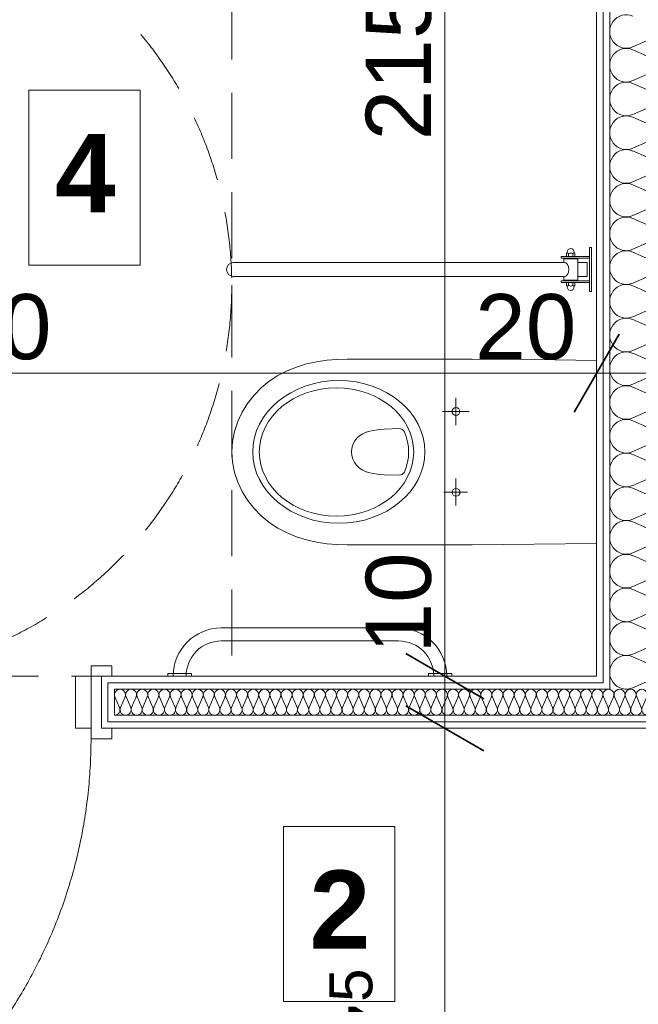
# Model space of a CAD drawing. Header units: millimetres. Extents: x 2016045 to 2079203, y -1576958 to -1542749.
# Tile 33 of 109: x 2032845 to 2034031, y -1559725 to -1557837. Entities that reach past the tile are written whole.
import ezdxf

# ---------------------------------------------------------------- set-up
doc = ezdxf.new("R2010")
doc.units = ezdxf.units.MM
doc.header["$MEASUREMENT"] = 0
doc.linetypes.add('A-1_05$0$DASHED', pattern=[190.5, 127, -63.5])
doc.linetypes.add('Dashed', pattern=[5644.44, 2822.22, -2822.22])
for name, color, linetype, lineweight in [('Budowlane - Sciany Wew_Nr_pióra__251', 94, 'Continuous', 20), ('opis pomieszczeń_Nr_pióra__1', 7, 'Continuous', 0), ('opis pomieszczeń_Nr_pióra__7', 7, 'Continuous', 13), ('Wymiarowanie_Nr_pióra__1', 7, 'Continuous', 0), ('Wyposazenie Wew - Urzadzenia Sanitarne_Nr_pióra__6', 8, 'Continuous', 0), ('Ściany_Nr_pióra__51', 5, 'Continuous', 13), ('Ślusarka_okienna_Nr_pióra__1', 7, 'Continuous', 0)]:
    doc.layers.add(name, color=color, linetype=linetype, lineweight=lineweight)
for name, color, linetype, lineweight, true_color in [('Linie PT_Nr_pióra__12', 7, 'Continuous', 5, 0x9f9f9f), ('Linie PT_Nr_pióra__13', 7, 'Continuous', 5, 0xb6b6b6), ('Wymiarowanie_Nr_pióra__3', 7, 'Continuous', 35, 0x008200), ('Wyposazenie Wew - Meble 3D_Nr_pióra__12', 7, 'Continuous', 5, 0x9f9f9f), ('Wyposazenie Wew - Urzadzenia Sanitarne_Nr_pióra__12', 7, 'Continuous', 5, 0x9f9f9f), ('Ślusarka_okienna_Nr_pióra__30', 7, 'Continuous', 13, 0x0322fc)]:
    doc.layers.add(name, color=color, linetype=linetype, lineweight=lineweight, true_color=true_color)
doc.layers.add('Wymiarowanie', color=7, linetype='Continuous')
doc.styles.add('GENERATED_STYLE_1', font='arial.ttf')
doc.styles.add('GENERATED_STYLE_4', font='arial.ttf')
doc.dimstyles.new('GENERATED_STYLE__1', dxfattribs={"dimtxt": 125, "dimasz": 114, "dimexe": 0.18, "dimexo": 0, "dimgap": 0.09, "dimtad": 1, "dimtih": 1, "dimtoh": 1, "dimdec": 0, "dimlfac": 0.1, "dimzin": 0, "dimdsep": 46, "dimtxsty": 'GENERATED_STYLE_1', "dimblk": 'ARROWHEAD_2', "dimblk1": 'ARROWHEAD_2', "dimblk2": 'ARROWHEAD_2', "dimcen": 0.09, "dimclrd": 7, "dimclre": 7, "dimclrt": 7, "dimadec": 4, "dimazin": 0, "dimtfac": 1, "dimtdec": 4, "dimtmove": 0, "dimatfit": 3, "dimfxl": 0, "dimtolj": 1, "dimtzin": 0, "dimarcsym": 0})
doc.dimstyles.new('GENERATED_STYLE__3', dxfattribs={"dimtxt": 125, "dimasz": 114, "dimexe": 0.18, "dimexo": 0, "dimgap": 0.09, "dimtad": 1, "dimdec": 0, "dimlfac": 0.1, "dimzin": 0, "dimdsep": 46, "dimtxsty": 'GENERATED_STYLE_1', "dimblk": 'ARROWHEAD_2', "dimblk1": 'ARROWHEAD_2', "dimblk2": 'ARROWHEAD_2', "dimcen": 0.09, "dimclrd": 7, "dimclre": 7, "dimclrt": 7, "dimadec": 4, "dimazin": 0, "dimtfac": 1, "dimtdec": 4, "dimtmove": 0, "dimatfit": 3, "dimfxl": 0, "dimtolj": 1, "dimtzin": 0, "dimarcsym": 0})

# ---------------------------------------------------------------- blocks, each defined once
blk = doc.blocks.new('Izolacja cieplna 18_16')
at = {"layer": 'Linie PT_Nr_pióra__13', "linetype": 'Continuous'}
for p, q in [((940.7, 44.7), (967.6, 105.3)), ((973.1, 105.3), (1000, 44.7)), ((1005.4, 44.7), (1032.3, 105.3)), ((1037.8, 105.3), (1064.7, 44.7)), ((1070.1, 44.7), (1097, 105.3)), ((1102.5, 105.3), (1129.4, 44.7)), ((1134.8, 44.7), (1161.7, 105.3)), ((1167.2, 105.3), (1194.1, 44.7)), ((1199.5, 44.7), (1226.4, 105.3)), ((1231.8, 105.3), (1258.8, 44.7)), ((1264.2, 44.7), (1291.1, 105.3)), ((1296.5, 105.3), (1323.4, 44.7)), ((1328.9, 44.7), (1355.8, 105.3)), ((1361.2, 105.3), (1388.1, 44.7)), ((1393.6, 44.7), (1420.5, 105.3)), ((1425.9, 105.3), (1452.8, 44.7)), ((1458.3, 44.7), (1485.2, 105.3)), ((1490.6, 105.3), (1517.5, 44.7)), ((1523, 44.7), (1549.9, 105.3)), ((1555.3, 105.3), (1582.2, 44.7)), ((1587.6, 44.7), (1614.6, 105.3)), ((1620, 105.3), (1646.9, 44.7)), ((1652.3, 44.7), (1679.2, 105.3)), ((1684.7, 105.3), (1711.6, 44.7)), ((1717, 44.7), (1743.9, 105.3)), ((1749.4, 105.3), (1776.3, 44.7)), ((1781.7, 44.7), (1808.6, 105.3)), ((1814.1, 105.3), (1841, 44.7)), ((1846.4, 44.7), (1873.3, 105.3)), ((1878.8, 105.3), (1905.7, 44.7)), ((1911.1, 44.7), (1938, 105.3)), ((1943.4, 105.3), (1970.4, 44.7)), ((1975.8, 44.7), (2002.7, 105.3)), ((2008.1, 105.3), (2035, 44.7)), ((2040.5, 44.7), (2067.4, 105.3)), ((2072.8, 105.3), (2099.7, 44.7)), ((2105.2, 44.7), (2132.1, 105.3)), ((2137.5, 105.3), (2164.4, 44.7)), ((2169.9, 44.7), (2196.8, 105.3))]:
    blk.add_line(p, q, dxfattribs=at)
for centre in [(938, 118.1), (1002.7, 118.1), (1067.4, 118.1), (1132.1, 118.1), (1196.8, 118.1), (1261.5, 118.1), (1326.2, 118.1), (1390.9, 118.1), (1455.5, 118.1), (1520.2, 118.1), (1584.9, 118.1), (1649.6, 118.1), (1714.3, 118.1), (1779, 118.1), (1843.7, 118.1), (1908.4, 118.1), (1973.1, 118.1), (2037.8, 118.1), (2102.5, 118.1), (2167.1, 118.1)]:
    blk.add_ellipse(centre, major_axis=(32.3, 0), ratio=0.986284, start_param=5.870391, end_param=9.837571, dxfattribs=at)
blk = doc.blocks.new('Izolacja cieplna 18_19')
at = {"layer": 'Linie PT_Nr_pióra__13', "linetype": 'Continuous'}
for p, q in [((0.9, 35.1), (9.8, 14.9)), ((11.5, 14.9), (20.4, 35.1)), ((22.2, 35.1), (31, 14.9)), ((32.8, 14.9), (41.7, 35.1)), ((43.5, 35.1), (52.3, 14.9)), ((54.1, 14.9), (63, 35.1)), ((64.8, 35.1), (73.6, 14.9)), ((75.4, 14.9), (84.3, 35.1)), ((86.1, 35.1), (94.9, 14.9)), ((96.7, 14.9), (105.6, 35.1)), ((107.4, 35.1), (116.2, 14.9)), ((118, 14.9), (126.9, 35.1)), ((128.7, 35.1), (137.5, 14.9)), ((139.3, 14.9), (148.2, 35.1)), ((150, 35.1), (158.8, 14.9)), ((160.6, 14.9), (169.5, 35.1)), ((171.3, 35.1), (180.1, 14.9)), ((181.9, 14.9), (190.8, 35.1)), ((192.6, 35.1), (201.4, 14.9)), ((203.2, 14.9), (212.1, 35.1)), ((213.9, 35.1), (222.7, 14.9)), ((224.5, 14.9), (233.4, 35.1)), ((235.2, 35.1), (244, 14.9)), ((245.8, 14.9), (254.7, 35.1)), ((256.4, 35.1), (265.3, 14.9)), ((267.1, 14.9), (276, 35.1)), ((277.7, 35.1), (286.6, 14.9)), ((288.4, 14.9), (297.3, 35.1)), ((299, 35.1), (307.9, 14.9)), ((309.7, 14.9), (318.5, 35.1)), ((320.3, 35.1), (329.2, 14.9)), ((331, 14.9), (339.8, 35.1)), ((341.6, 35.1), (350.5, 14.9)), ((352.3, 14.9), (361.1, 35.1)), ((362.9, 35.1), (371.8, 14.9)), ((373.6, 14.9), (382.4, 35.1)), ((384.2, 35.1), (393.1, 14.9)), ((394.9, 14.9), (403.7, 35.1)), ((405.5, 35.1), (414.4, 14.9)), ((416.2, 14.9), (425, 35.1)), ((426.8, 35.1), (435.7, 14.9)), ((437.5, 14.9), (446.3, 35.1)), ((448.1, 35.1), (457, 14.9)), ((458.8, 14.9), (467.6, 35.1)), ((469.4, 35.1), (478.3, 14.9)), ((480.1, 14.9), (488.9, 35.1)), ((490.7, 35.1), (499.6, 14.9)), ((501.4, 14.9), (510.2, 35.1)), ((512, 35.1), (520.9, 14.9)), ((522.7, 14.9), (531.5, 35.1)), ((533.3, 35.1), (542.2, 14.9)), ((543.9, 14.9), (552.8, 35.1)), ((554.6, 35.1), (563.5, 14.9)), ((565.2, 14.9), (574.1, 35.1)), ((575.9, 35.1), (584.8, 14.9)), ((586.5, 14.9), (595.4, 35.1)), ((597.2, 35.1), (606, 14.9)), ((607.8, 14.9), (616.7, 35.1)), ((618.5, 35.1), (627.3, 14.9)), ((629.1, 14.9), (638, 35.1)), ((639.8, 35.1), (648.6, 14.9)), ((650.4, 14.9), (659.3, 35.1)), ((661.1, 35.1), (669.9, 14.9)), ((671.7, 14.9), (680.6, 35.1)), ((682.4, 35.1), (691.2, 14.9)), ((693, 14.9), (701.9, 35.1)), ((703.7, 35.1), (712.5, 14.9)), ((714.3, 14.9), (723.2, 35.1)), ((725, 35.1), (733.8, 14.9)), ((735.6, 14.9), (744.5, 35.1)), ((746.3, 35.1), (755.1, 14.9)), ((756.9, 14.9), (765.8, 35.1)), ((767.6, 35.1), (776.4, 14.9)), ((778.2, 14.9), (787.1, 35.1)), ((788.9, 35.1), (797.7, 14.9)), ((799.5, 14.9), (808.4, 35.1)), ((810.2, 35.1), (819, 14.9)), ((820.8, 14.9), (829.7, 35.1)), ((831.4, 35.1), (840.3, 14.9)), ((842.1, 14.9), (851, 35.1)), ((852.7, 35.1), (861.6, 14.9)), ((863.4, 14.9), (872.3, 35.1)), ((874, 35.1), (882.9, 14.9)), ((884.7, 14.9), (893.5, 35.1)), ((895.3, 35.1), (904.2, 14.9)), ((906, 14.9), (914.8, 35.1)), ((916.6, 35.1), (925.5, 14.9)), ((927.3, 14.9), (936.1, 35.1)), ((937.9, 35.1), (946.8, 14.9)), ((948.6, 14.9), (957.4, 35.1)), ((959.2, 35.1), (968.1, 14.9)), ((969.9, 14.9), (978.7, 35.1)), ((980.5, 35.1), (989.4, 14.9)), ((991.2, 14.9), (1000, 35.1)), ((1001.8, 35.1), (1010.7, 14.9)), ((1012.5, 14.9), (1021.3, 35.1)), ((1023.1, 35.1), (1032, 14.9)), ((1033.8, 14.9), (1042.6, 35.1)), ((1044.4, 35.1), (1053.3, 14.9)), ((1055.1, 14.9), (1063.9, 35.1)), ((1065.7, 35.1), (1074.6, 14.9)), ((1076.4, 14.9), (1085.2, 35.1)), ((1087, 35.1), (1095.9, 14.9)), ((1097.7, 14.9), (1106.5, 35.1)), ((1108.3, 35.1), (1117.2, 14.9)), ((1118.9, 14.9), (1127.8, 35.1)), ((1129.6, 35.1), (1138.5, 14.9)), ((1140.2, 14.9), (1149.1, 35.1))]:
    blk.add_line(p, q, dxfattribs=at)
for centre, start, end in [((10.6, 39.4), 336.3486, 203.6513), ((31.9, 39.4), 336.3486, 203.6513), ((53.2, 39.4), 336.3486, 203.6513), ((74.5, 39.4), 336.3486, 203.6513), ((95.8, 39.4), 336.3486, 203.6513), ((117.1, 39.4), 336.3486, 203.6513), ((138.4, 39.4), 336.3486, 203.6513), ((159.7, 39.4), 336.3486, 203.6513), ((181, 39.4), 336.3486, 203.6513), ((202.3, 39.4), 336.3486, 203.6513), ((223.6, 39.4), 336.3486, 203.6513), ((244.9, 39.4), 336.3486, 203.6513), ((266.2, 39.4), 336.3486, 203.6513), ((287.5, 39.4), 336.3486, 203.6513), ((308.8, 39.4), 336.3486, 203.6513), ((330.1, 39.4), 336.3486, 203.6513), ((351.4, 39.4), 336.3486, 203.6513), ((372.7, 39.4), 336.3486, 203.6513), ((394, 39.4), 336.3486, 203.6513), ((415.3, 39.4), 336.3486, 203.6513), ((436.6, 39.4), 336.3486, 203.6513), ((457.9, 39.4), 336.3486, 203.6513), ((479.2, 39.4), 336.3486, 203.6513), ((500.5, 39.4), 336.3486, 203.6513), ((521.8, 39.4), 336.3486, 203.6513), ((543.1, 39.4), 336.3486, 203.6513), ((564.4, 39.4), 336.3486, 203.6513), ((585.6, 39.4), 336.3486, 203.6513), ((606.9, 39.4), 336.3486, 203.6513), ((628.2, 39.4), 336.3486, 203.6513), ((649.5, 39.4), 336.3486, 203.6513), ((670.8, 39.4), 336.3486, 203.6513), ((692.1, 39.4), 336.3486, 203.6513), ((713.4, 39.4), 336.3486, 203.6513), ((734.7, 39.4), 336.3486, 203.6513), ((756, 39.4), 336.3486, 203.6513), ((777.3, 39.4), 336.3486, 203.6513), ((798.6, 39.4), 336.3486, 203.6513), ((819.9, 39.4), 336.3486, 203.6513), ((841.2, 39.4), 336.3486, 203.6513), ((862.5, 39.4), 336.3486, 203.6513), ((883.8, 39.4), 336.3486, 203.6513), ((905.1, 39.4), 336.3486, 203.6513), ((926.4, 39.4), 336.3486, 203.6513), ((947.7, 39.4), 336.3486, 203.6513), ((969, 39.4), 336.3486, 203.6513), ((990.3, 39.4), 336.3486, 203.6513), ((1011.6, 39.4), 336.3486, 203.6513), ((1032.9, 39.4), 336.3486, 203.6513), ((1054.2, 39.4), 336.3486, 203.6513), ((1075.5, 39.4), 336.3486, 203.6513), ((1096.8, 39.4), 336.3486, 203.6513), ((1118.1, 39.4), 336.3486, 203.6513), ((1139.4, 39.4), 336.3486, 203.6513), ((0, 10.6), 270, 23.6513), ((21.3, 10.6), 156.3487, 270), ((21.3, 10.6), 270, 23.6513), ((42.6, 10.6), 156.3487, 270), ((42.6, 10.6), 270, 23.6513), ((63.9, 10.6), 156.3487, 270), ((63.9, 10.6), 270, 23.6513), ((85.2, 10.6), 156.3487, 270), ((85.2, 10.6), 270, 23.6513), ((106.5, 10.6), 156.3487, 270), ((106.5, 10.6), 270, 23.6513), ((127.8, 10.6), 156.3487, 270), ((127.8, 10.6), 270, 23.6513), ((149.1, 10.6), 156.3487, 270), ((149.1, 10.6), 270, 23.6513), ((170.4, 10.6), 156.3487, 270), ((170.4, 10.6), 270, 23.6513), ((191.7, 10.6), 156.3487, 270), ((191.7, 10.6), 270, 23.6513), ((213, 10.6), 156.3487, 270), ((213, 10.6), 270, 23.6513), ((234.3, 10.6), 156.3487, 270), ((234.3, 10.6), 270, 23.6513), ((255.6, 10.6), 156.3487, 270), ((255.6, 10.6), 270, 23.6513), ((276.9, 10.6), 156.3487, 270), ((276.9, 10.6), 270, 23.6513), ((298.1, 10.6), 156.3487, 270), ((298.1, 10.6), 270, 23.6513), ((319.4, 10.6), 156.3487, 270), ((319.4, 10.6), 270, 23.6513), ((340.7, 10.6), 156.3487, 270), ((340.7, 10.6), 270, 23.6513), ((362, 10.6), 156.3487, 270), ((362, 10.6), 270, 23.6513), ((383.3, 10.6), 156.3487, 270), ((383.3, 10.6), 270, 23.6513), ((404.6, 10.6), 156.3487, 270), ((404.6, 10.6), 270, 23.6513), ((425.9, 10.6), 156.3487, 270), ((425.9, 10.6), 270, 23.6513), ((447.2, 10.6), 156.3487, 270), ((447.2, 10.6), 270, 23.6513), ((468.5, 10.6), 156.3487, 270), ((468.5, 10.6), 270, 23.6513), ((489.8, 10.6), 156.3487, 270), ((489.8, 10.6), 270, 23.6513), ((511.1, 10.6), 156.3487, 270), ((511.1, 10.6), 270, 23.6513), ((532.4, 10.6), 156.3487, 270), ((532.4, 10.6), 270, 23.6513), ((553.7, 10.6), 156.3487, 270), ((553.7, 10.6), 270, 23.6513), ((575, 10.6), 156.3487, 270), ((575, 10.6), 270, 23.6513), ((596.3, 10.6), 156.3487, 270), ((596.3, 10.6), 270, 23.6513), ((617.6, 10.6), 156.3487, 270), ((617.6, 10.6), 270, 23.6513), ((638.9, 10.6), 156.3487, 270), ((638.9, 10.6), 270, 23.6513), ((660.2, 10.6), 156.3487, 270), ((660.2, 10.6), 270, 23.6513), ((681.5, 10.6), 156.3487, 270), ((681.5, 10.6), 270, 23.6513), ((702.8, 10.6), 156.3487, 270), ((702.8, 10.6), 270, 23.6513), ((724.1, 10.6), 156.3487, 270), ((724.1, 10.6), 270, 23.6513), ((745.4, 10.6), 156.3487, 270), ((745.4, 10.6), 270, 23.6513), ((766.7, 10.6), 156.3487, 270), ((766.7, 10.6), 270, 23.6513), ((788, 10.6), 156.3487, 270), ((788, 10.6), 270, 23.6513), ((809.3, 10.6), 156.3487, 270), ((809.3, 10.6), 270, 23.6513), ((830.6, 10.6), 156.3487, 270), ((830.6, 10.6), 270, 23.6513), ((851.9, 10.6), 156.3487, 270), ((851.9, 10.6), 270, 23.6513), ((873.1, 10.6), 156.3487, 270), ((873.1, 10.6), 270, 23.6513), ((894.4, 10.6), 156.3487, 270), ((894.4, 10.6), 270, 23.6513), ((915.7, 10.6), 156.3487, 270), ((915.7, 10.6), 270, 23.6513), ((937, 10.6), 156.3487, 270), ((937, 10.6), 270, 23.6513), ((958.3, 10.6), 156.3487, 270), ((958.3, 10.6), 270, 23.6513), ((979.6, 10.6), 156.3487, 270), ((979.6, 10.6), 270, 23.6513), ((1000.9, 10.6), 156.3487, 270), ((1000.9, 10.6), 270, 23.6513), ((1022.2, 10.6), 156.3487, 270), ((1022.2, 10.6), 270, 23.6513), ((1043.5, 10.6), 156.3487, 270), ((1043.5, 10.6), 270, 23.6513), ((1064.8, 10.6), 156.3487, 270), ((1064.8, 10.6), 270, 23.6513), ((1086.1, 10.6), 156.3487, 270), ((1086.1, 10.6), 270, 23.6513), ((1107.4, 10.6), 156.3487, 270), ((1107.4, 10.6), 270, 23.6513), ((1128.7, 10.6), 156.3487, 270), ((1128.7, 10.6), 270, 23.6513), ((1150, 10.6), 156.3487, 270)]:
    blk.add_arc(centre, 10.6, start, end, dxfattribs=at)
blk = doc.blocks.new('*D94', base_point=(1682719.6, -1237567.4))
at = {"layer": 'Wymiarowanie_Nr_pióra__1', "linetype": 'Continuous'}
for p, q in [((2033660.2, -1556820.9), (2033660.2, -1556945.9)), ((2033547.7, -1556945.9), (2033772.7, -1556945.9)), ((2033660.2, -1556945.9), (2033660.2, -1559095.9)), ((2033547.7, -1559095.9), (2033772.7, -1559095.9))]:
    blk.add_line(p, q, dxfattribs=at)
at = {"layer": 'Wymiarowanie_Nr_pióra__3', "linetype": 'Continuous'}
for p, q in [((2033735.2, -1556989.2), (2033585.2, -1556902.6)), ((2033735.2, -1559139.2), (2033585.2, -1559052.6))]:
    blk.add_line(p, q, dxfattribs=at)
at = {"layer": 'Wymiarowanie_Nr_pióra__1', "char_height": 125, "attachment_point": 7, "rotation": 90, "style": 'GENERATED_STYLE_1'}
for s, insert in [('\\A1;{\\fArial|b0|i0|c238|p38;215}', (2033635.2, -1558068.3)), ('\\A1;{\\fArial|b0|i0|c238|p38;10}', (2033635.2, -1559052.6))]:
    blk.add_mtext(s, dxfattribs=dict(at, insert=insert))
blk = doc.blocks.new('ARROWHEAD_2')
at = {"color": 0, "linetype": 'Continuous', "lineweight": 0}
for p, q in [((-0.378, -0.655), (0.378, 0.655)), ((0, 0), (-1, 0))]:
    blk.add_line(p, q, dxfattribs=at)
blk = doc.blocks.new('*D95', base_point=(1682719.6, -1237567.4))
at = {"layer": 'Wymiarowanie_Nr_pióra__1', "linetype": 'Continuous'}
for p, q in [((2033660.2, -1559095.9), (2033660.2, -1559195.9)), ((2033547.7, -1559195.9), (2033772.7, -1559195.9))]:
    blk.add_line(p, q, dxfattribs=at)
at = {"layer": 'Wymiarowanie_Nr_pióra__3', "linetype": 'Continuous'}
for p, q in [((2033735.2, -1559139.2), (2033585.2, -1559052.6)), ((2033735.2, -1559239.2), (2033585.2, -1559152.6))]:
    blk.add_line(p, q, dxfattribs=at)
blk = doc.blocks.new('*D96', base_point=(1682719.6, -1237567.4))
at = {"layer": 'Wymiarowanie_Nr_pióra__1', "linetype": 'Continuous'}
for p, q in [((2033547.7, -1559195.9), (2033772.7, -1559195.9)), ((2033660.2, -1559195.9), (2033660.2, -1560670.9)), ((2033547.7, -1560670.9), (2033772.7, -1560670.9))]:
    blk.add_line(p, q, dxfattribs=at)
at = {"layer": 'Wymiarowanie_Nr_pióra__3', "linetype": 'Continuous'}
for p, q in [((2033735.2, -1559239.2), (2033585.2, -1559152.6)), ((2033735.2, -1560714.2), (2033585.2, -1560627.6))]:
    blk.add_line(p, q, dxfattribs=at)
at = {"layer": 'Wymiarowanie_Nr_pióra__1', "char_height": 125, "attachment_point": 7, "rotation": 90, "style": 'GENERATED_STYLE_1'}
for s, insert in [('\\A1;{\\fArial|b0|i0|c238|p38;147\\fArial|b0|i0|c238|p38;\\A1{\\H.66x;\\S5^  ;}}', (2033636.6, -1560012.1)), ('\\A1;{\\fArial|b0|i0|c238|p38;10}', (2033635.2, -1560627.6))]:
    blk.add_mtext(s, dxfattribs=dict(at, insert=insert))
blk = doc.blocks.new('*D126', base_point=(1682719.6, -1237567.4))
at = {"layer": 'Wymiarowanie_Nr_pióra__1', "linetype": 'Continuous'}
for p, q in [((2044173.5, -1556060.9), (2043948.5, -1556060.9)), ((2044061, -1559800.9), (2044061, -1556060.9)), ((2044173.5, -1559800.9), (2043948.5, -1559800.9))]:
    blk.add_line(p, q, dxfattribs=at)
at = {"layer": 'Wymiarowanie_Nr_pióra__3', "linetype": 'Continuous'}
for p, q in [((2043986, -1556017.6), (2044136, -1556104.2)), ((2043986, -1559757.6), (2044136, -1559844.2))]:
    blk.add_line(p, q, dxfattribs=at)
at = {"layer": 'Wymiarowanie_Nr_pióra__1', "insert": (2044036, -1558073.2), "char_height": 125, "attachment_point": 7, "rotation": 90, "style": 'GENERATED_STYLE_1'}
blk.add_mtext('\\A1;{\\fArial|b0|i0|c238|p38;374}', dxfattribs=at)
blk = doc.blocks.new('*D143', base_point=(1682719.6, -1237567.4))
at = {"layer": 'Wymiarowanie_Nr_pióra__1', "linetype": 'Continuous'}
for p, q in [((2021278.9, -1556060.9), (2021053.9, -1556060.9)), ((2021166.4, -1559800.9), (2021166.4, -1556060.9)), ((2021278.9, -1559800.9), (2021053.9, -1559800.9))]:
    blk.add_line(p, q, dxfattribs=at)
at = {"layer": 'Wymiarowanie_Nr_pióra__3', "linetype": 'Continuous'}
for p, q in [((2021091.4, -1556017.6), (2021241.4, -1556104.2)), ((2021091.4, -1559757.6), (2021241.4, -1559844.2))]:
    blk.add_line(p, q, dxfattribs=at)
at = {"layer": 'Wymiarowanie_Nr_pióra__1', "insert": (2021141.4, -1558073.2), "char_height": 125, "attachment_point": 7, "rotation": 90, "style": 'GENERATED_STYLE_1'}
blk.add_mtext('\\A1;{\\fArial|b0|i0|c238|p38;374}', dxfattribs=at)
blk = doc.blocks.new('*D187', base_point=(1682719.6, -1237567.4))
at = {"layer": 'Wymiarowanie_Nr_pióra__1', "linetype": 'Continuous'}
for p, q in [((2031751.4, -1558627.3), (2031751.4, -1558402.3)), ((2033951.4, -1558627.3), (2033951.4, -1558402.3)), ((2031678, -1558514.8), (2031751.4, -1558514.8)), ((2031751.4, -1558514.8), (2033951.4, -1558514.8))]:
    blk.add_line(p, q, dxfattribs=at)
at = {"layer": 'Wymiarowanie_Nr_pióra__3', "linetype": 'Continuous'}
for p, q in [((2031794.7, -1558439.8), (2031708.1, -1558589.8)), ((2033994.7, -1558439.8), (2033908.1, -1558589.8))]:
    blk.add_line(p, q, dxfattribs=at)
at = {"layer": 'Wymiarowanie_Nr_pióra__1', "char_height": 125, "attachment_point": 7, "style": 'GENERATED_STYLE_1'}
for s, insert in [('\\A1;{\\fArial|b0|i0|c238|p38;220}', (2032614.3, -1558489.8)), ('\\A1;{\\fArial|b0|i0|c238|p38;20}', (2033718.3, -1558489.8))]:
    blk.add_mtext(s, dxfattribs=dict(at, insert=insert))
blk = doc.blocks.new('*D188', base_point=(1682719.6, -1237567.4))
at = {"layer": 'Wymiarowanie_Nr_pióra__1', "linetype": 'Continuous'}
for p, q in [((2033951.4, -1558627.3), (2033951.4, -1558402.3)), ((2034151.4, -1558627.3), (2034151.4, -1558402.3)), ((2033951.4, -1558514.8), (2034151.4, -1558514.8))]:
    blk.add_line(p, q, dxfattribs=at)
at = {"layer": 'Wymiarowanie_Nr_pióra__3', "linetype": 'Continuous'}
for p, q in [((2033994.7, -1558439.8), (2033908.1, -1558589.8)), ((2034194.7, -1558439.8), (2034108.1, -1558589.8))]:
    blk.add_line(p, q, dxfattribs=at)

msp = doc.modelspace()

# ---------------------------------------------------------------- linework, layer by layer
at = {"layer": 'Budowlane - Sciany Wew_Nr_pióra__251', "linetype": 'Continuous'}
for p, q in [((2033976.4, -1556920.9), (2033976.4, -1559120.9)), ((2033963.9, -1556933.4), (2033963.9, -1559108.4)), ((2033963.9, -1559108.4), (2033013.9, -1559108.4)), ((2033013.9, -1559108.4), (2033013.9, -1559183.4)), ((2033976.4, -1559120.9), (2033026.4, -1559120.9)), ((2033026.4, -1559120.9), (2033026.4, -1559170.9)), ((2033026.4, -1559170.9), (2034186.4, -1559170.9)), ((2033013.9, -1559183.4), (2034198.9, -1559183.4))]:
    msp.add_line(p, q, dxfattribs=at)
at = {"layer": 'Linie PT_Nr_pióra__12', "linetype": 'A-1_05$0$DASHED'}
for p, q in [((2033251.4, -1557595.9), (2033251.4, -1559095.9)), ((2033261.4, -1559095.9), (2031761.4, -1559095.9))]:
    msp.add_line(p, q, dxfattribs=at)
msp.add_circle((2032501.4, -1558345.9), 750, dxfattribs=at)
at = {"layer": 'opis pomieszczeń_Nr_pióra__1', "linetype": 'Continuous', "flags": 128}
for points in [[(2032862.2, -1557972), (2033076, -1557972), (2033076, -1558307.7), (2032862.2, -1558307.7)], [(2033350.6, -1559384.4), (2033564.5, -1559384.4), (2033564.5, -1559720.1), (2033350.6, -1559720.1)]]:
    msp.add_lwpolyline(points, close=True, dxfattribs=at)
at = {"layer": 'Wyposazenie Wew - Meble 3D_Nr_pióra__12', "linetype": 'Continuous'}
for p, q in [((2033893.7, -1558290.3), (2033893.7, -1558284.9)), ((2033894.9, -1558282.5), (2033894.9, -1558284.3)), ((2033897.7, -1558290.3), (2033897.7, -1558284.9)), ((2033905.7, -1558290.3), (2033905.7, -1558284.9)), ((2033908.5, -1558282.5), (2033908.5, -1558284.3)), ((2033909.7, -1558290.3), (2033909.7, -1558284.9)), ((2033938, -1558273.7), (2033938, -1558358.2)), ((2033938, -1558273.7), (2033941.4, -1558273.7)), ((2033941.4, -1558273.7), (2033941.4, -1558358.2)), ((2033888.2, -1558302.4), (2033254.8, -1558302.4)), ((2033883.1, -1558291), (2033938, -1558291)), ((2033883.1, -1558291), (2033883.1, -1558294.4)), ((2033883.1, -1558294.4), (2033938, -1558294.4)), ((2033888.2, -1558295.6), (2033888.2, -1558302.4)), ((2033915.2, -1558295.6), (2033888.2, -1558295.6)), ((2033892.1, -1558303.4), (2033888.2, -1558302.4)), ((2033889, -1558294.4), (2033889, -1558295.6)), ((2033895.3, -1558306.4), (2033892.1, -1558303.4)), ((2033897.5, -1558310.7), (2033895.3, -1558306.4)), ((2033914.4, -1558294.4), (2033914.4, -1558295.6)), ((2033915.2, -1558295.6), (2033915.2, -1558336.2)), ((2033933.2, -1558302.3), (2033915.2, -1558302.3)), ((2033933.2, -1558302.3), (2033933.2, -1558329.4)), ((2033888.2, -1558329.4), (2033892.1, -1558328.4)), ((2033892.1, -1558328.4), (2033895.3, -1558325.5)), ((2033895.3, -1558325.5), (2033897.5, -1558321.1)), ((2033898.3, -1558315.9), (2033897.5, -1558310.7)), ((2033897.5, -1558321.1), (2033898.3, -1558315.9)), ((2033888.2, -1558329.4), (2033254.8, -1558329.4)), ((2033883.1, -1558337.5), (2033938, -1558337.5)), ((2033883.1, -1558340.8), (2033883.1, -1558337.5)), ((2033883.1, -1558340.8), (2033938, -1558340.8)), ((2033888.2, -1558336.2), (2033888.2, -1558329.4)), ((2033915.2, -1558336.2), (2033888.2, -1558336.2)), ((2033889, -1558337.5), (2033889, -1558336.2)), ((2033893.7, -1558341.5), (2033893.7, -1558346.9)), ((2033894.9, -1558349.3), (2033894.9, -1558347.5)), ((2033897.7, -1558341.5), (2033897.7, -1558346.9)), ((2033905.7, -1558341.5), (2033905.7, -1558346.9)), ((2033908.5, -1558349.3), (2033908.5, -1558347.5)), ((2033909.7, -1558341.5), (2033909.7, -1558346.9)), ((2033914.4, -1558337.5), (2033914.4, -1558336.2)), ((2033933.2, -1558329.4), (2033915.2, -1558329.4)), ((2033938, -1558358.2), (2033941.4, -1558358.2)), ((2033571.4, -1559003.4), (2033231.4, -1559003.4)), ((2033571.4, -1559028.4), (2033231.4, -1559028.4)), ((2033128.9, -1559095.9), (2033128.9, -1559090.9)), ((2033128.9, -1559090.9), (2033173.9, -1559090.9)), ((2033138.9, -1559090.9), (2033138.9, -1559095.9)), ((2033163.9, -1559090.9), (2033163.9, -1559095.9)), ((2033173.9, -1559090.9), (2033173.9, -1559095.9)), ((2033628.9, -1559095.9), (2033628.9, -1559090.9)), ((2033628.9, -1559090.9), (2033673.9, -1559090.9)), ((2033638.9, -1559090.9), (2033638.9, -1559095.9)), ((2033663.9, -1559090.9), (2033663.9, -1559095.9)), ((2033673.9, -1559090.9), (2033673.9, -1559095.9))]:
    msp.add_line(p, q, dxfattribs=at)
for centre, radius, start, end in [((2033895.7, -1558287.5), 3.27, 52.1208, 127.8792), ((2033895.7, -1558287.7), 3.27, 232.1208, 307.8792), ((2033901.7, -1558282.5), 6.76, 0, 180), ((2033901.7, -1558296.3), 12, 70.5286, 109.4714), ((2033901.7, -1558278.9), 12, 250.5286, 289.4714), ((2033907.7, -1558287.5), 3.27, 52.1208, 127.8792), ((2033907.7, -1558287.7), 3.27, 232.1208, 307.8792), ((2033254.8, -1558315.9), 13.5, 90, 270), ((2033895.7, -1558344.1), 3.27, 52.1208, 127.8792), ((2033895.7, -1558344.3), 3.27, 232.1208, 307.8792), ((2033901.7, -1558352.9), 12, 70.5286, 109.4714), ((2033901.7, -1558335.6), 12, 250.5286, 289.4714), ((2033907.7, -1558344.1), 3.27, 52.1208, 127.8792), ((2033907.7, -1558344.3), 3.27, 232.1208, 307.8792), ((2033901.7, -1558349.3), 6.76, 180, 0), ((2033231.4, -1559095.9), 92.5, 90, 180), ((2033571.4, -1559095.9), 92.5, 0, 90), ((2033231.4, -1559095.9), 67.5, 90, 180), ((2033571.4, -1559095.9), 67.5, 0, 90)]:
    msp.add_arc(centre, radius, start, end, dxfattribs=at)
at = {"layer": 'Wyposazenie Wew - Urzadzenia Sanitarne_Nr_pióra__12', "linetype": 'Continuous'}
msp.add_circle((2033681.7, -1558743.4), 7.52, dxfattribs=at)
for centre, major_axis, ratio in [((2033456.7, -1558665.7), (165, 0), 0.829441), ((2033452.3, -1558665.9), (148.1, 0), 0.831158)]:
    msp.add_ellipse(centre, major_axis=major_axis, ratio=ratio, dxfattribs=at)
at = {"layer": 'Wyposazenie Wew - Urzadzenia Sanitarne_Nr_pióra__6', "linetype": 'Continuous'}
for p, q in [((2033375.9, -1558503), (2033394.8, -1558497)), ((2033394.8, -1558497), (2033414, -1558492.8)), ((2033414, -1558492.8), (2033433.6, -1558490)), ((2033433.6, -1558490), (2033453.2, -1558488.3)), ((2033453.2, -1558488.3), (2033473.1, -1558487.6)), ((2033473.1, -1558487.6), (2033712.3, -1558487.9)), ((2033712.3, -1558487.9), (2033831.8, -1558488.6)), ((2033831.8, -1558488.6), (2033951.4, -1558490.4)), ((2033951.4, -1558490.4), (2033951.4, -1558841.4)), ((2033339.9, -1558519.4), (2033357.4, -1558510.3)), ((2033357.4, -1558510.3), (2033375.9, -1558503)), ((2033308.1, -1558543.2), (2033323.1, -1558530.3)), ((2033323.1, -1558530.3), (2033339.9, -1558519.4)), ((2033294.1, -1558557.2), (2033308.1, -1558543.2)), ((2033271.3, -1558589.7), (2033281.8, -1558572.9)), ((2033281.8, -1558572.9), (2033294.1, -1558557.2)), ((2033681.5, -1558562.1), (2033681.5, -1558614.5)), ((2033263, -1558607.5), (2033271.3, -1558589.7)), ((2033706.8, -1558588.3), (2033656, -1558588.3)), ((2033674.5, -1558585.5), (2033674.1, -1558588.3)), ((2033674.1, -1558588.3), (2033674.5, -1558591.1)), ((2033676.2, -1558583), (2033674.5, -1558585.5)), ((2033674.5, -1558591.1), (2033676.2, -1558593.5)), ((2033678.7, -1558581.3), (2033676.2, -1558583)), ((2033681.5, -1558580.9), (2033678.7, -1558581.3)), ((2033684.3, -1558581.3), (2033681.5, -1558580.9)), ((2033686.7, -1558583), (2033684.3, -1558581.3)), ((2033688.5, -1558585.5), (2033686.7, -1558583)), ((2033686.7, -1558593.5), (2033688.5, -1558591.1)), ((2033689.2, -1558588.3), (2033688.5, -1558585.5)), ((2033688.5, -1558591.1), (2033689.2, -1558588.3)), ((2033256.7, -1558626.4), (2033263, -1558607.5)), ((2033676.2, -1558593.5), (2033678.7, -1558595.3)), ((2033678.7, -1558595.3), (2033681.5, -1558596)), ((2033681.5, -1558596), (2033684.3, -1558595.3)), ((2033684.3, -1558595.3), (2033686.7, -1558593.5)), ((2033252.8, -1558646), (2033256.7, -1558626.4)), ((2033502.8, -1558631.3), (2033509.1, -1558628.2)), ((2033509.1, -1558628.2), (2033516.1, -1558626.1)), ((2033516.1, -1558626.1), (2033530.1, -1558623.3)), ((2033530.1, -1558623.3), (2033544.1, -1558621.9)), ((2033544.1, -1558621.9), (2033572.4, -1558621.2)), ((2033572.4, -1558621.2), (2033575.5, -1558621.5)), ((2033575.5, -1558621.5), (2033578.3, -1558622.9)), ((2033578.3, -1558622.9), (2033580.8, -1558624.7)), ((2033580.8, -1558624.7), (2033582.5, -1558627.5)), ((2033582.5, -1558627.5), (2033586, -1558636.5)), ((2033251.4, -1558665.9), (2033252.8, -1558646)), ((2033483.9, -1558651.9), (2033487.1, -1558645.3)), ((2033487.1, -1558645.3), (2033491.3, -1558639.7)), ((2033491.3, -1558639.7), (2033496.5, -1558635.1)), ((2033496.5, -1558635.1), (2033502.8, -1558631.3)), ((2033586, -1558636.5), (2033588.5, -1558646.3)), ((2033588.5, -1558646.3), (2033590.2, -1558656.1)), ((2033252.8, -1558685.5), (2033251.4, -1558665.9)), ((2033481.1, -1558665.9), (2033481.8, -1558658.6)), ((2033481.8, -1558672.9), (2033481.1, -1558665.9)), ((2033481.8, -1558658.6), (2033483.9, -1558651.9)), ((2033590.2, -1558656.1), (2033590.6, -1558665.9)), ((2033590.6, -1558665.9), (2033590.2, -1558675.7)), ((2033256.7, -1558705.1), (2033252.8, -1558685.5)), ((2033483.9, -1558679.9), (2033481.8, -1558672.9)), ((2033487.1, -1558686.2), (2033483.9, -1558679.9)), ((2033491.3, -1558691.8), (2033487.1, -1558686.2)), ((2033588.5, -1558685.5), (2033586, -1558694.9)), ((2033590.2, -1558675.7), (2033588.5, -1558685.5)), ((2033263, -1558724), (2033256.7, -1558705.1)), ((2033496.5, -1558696.7), (2033491.3, -1558691.8)), ((2033502.8, -1558700.5), (2033496.5, -1558696.7)), ((2033509.1, -1558703.7), (2033502.8, -1558700.5)), ((2033516.1, -1558705.8), (2033509.1, -1558703.7)), ((2033530.1, -1558708.6), (2033516.1, -1558705.8)), ((2033582.5, -1558704.4), (2033580.8, -1558706.8)), ((2033586, -1558694.9), (2033582.5, -1558704.4)), ((2033271.3, -1558741.8), (2033263, -1558724)), ((2033544.1, -1558709.6), (2033530.1, -1558708.6)), ((2033572.4, -1558710.3), (2033544.1, -1558709.6)), ((2033575.5, -1558710), (2033572.4, -1558710.3)), ((2033578.3, -1558708.9), (2033575.5, -1558710)), ((2033580.8, -1558706.8), (2033578.3, -1558708.9)), ((2033681.5, -1558717), (2033681.5, -1558768.4)), ((2033281.8, -1558758.6), (2033271.3, -1558741.8)), ((2033703.9, -1558743.2), (2033658.4, -1558743.2)), ((2033294.1, -1558774.3), (2033281.8, -1558758.6)), ((2033308.1, -1558788.6), (2033294.1, -1558774.3)), ((2033323.1, -1558801.2), (2033308.1, -1558788.6)), ((2033339.9, -1558812.1), (2033323.1, -1558801.2)), ((2033357.4, -1558821.2), (2033339.9, -1558812.1)), ((2033375.9, -1558828.5), (2033357.4, -1558821.2)), ((2033394.8, -1558834.4), (2033375.9, -1558828.5)), ((2033414, -1558838.6), (2033394.8, -1558834.4)), ((2033433.6, -1558841.8), (2033414, -1558838.6)), ((2033453.2, -1558843.5), (2033433.6, -1558841.8)), ((2033473.1, -1558844.2), (2033453.2, -1558843.5)), ((2033712.3, -1558843.9), (2033473.1, -1558844.2)), ((2033831.8, -1558842.8), (2033712.3, -1558843.9)), ((2033951.4, -1558841.4), (2033831.8, -1558842.8))]:
    msp.add_line(p, q, dxfattribs=at)
at = {"layer": 'Ściany_Nr_pióra__51', "linetype": 'Continuous'}
for p, q in [((2033951.4, -1556945.9), (2033951.4, -1559095.9)), ((2033951.4, -1559095.9), (2033001.4, -1559095.9)), ((2033001.4, -1559095.9), (2033001.4, -1559195.9)), ((2033001.4, -1559195.9), (2034211.4, -1559195.9))]:
    msp.add_line(p, q, dxfattribs=at)
at = {"layer": 'Ślusarka_okienna_Nr_pióra__1', "linetype": 'Dashed'}
msp.add_arc((2032021.4, -1559215.9), 960, 270, 0, dxfattribs=at)
at = {"layer": 'Ślusarka_okienna_Nr_pióra__30', "linetype": 'Continuous'}
for p, q in [((2032981.4, -1559215.9), (2032981.4, -1559075.9)), ((2032981.4, -1559075.9), (2033021.4, -1559075.9)), ((2033021.4, -1559075.9), (2033021.4, -1559095.9)), ((2032951.4, -1559195.9), (2032951.4, -1559095.9)), ((2032981.4, -1559195.9), (2032951.4, -1559195.9)), ((2033021.4, -1559195.9), (2033021.4, -1559215.9)), ((2033021.4, -1559215.9), (2032981.4, -1559215.9))]:
    msp.add_line(p, q, dxfattribs=at)

# ---------------------------------------------------------------- block references
at = {"layer": 'Linie PT_Nr_pióra__13', "linetype": 'Continuous', "xscale": -1, "zscale": 1000, "rotation": 90}
msp.add_blockref('Izolacja cieplna 18_16', (2034126.4, -1556921.4), dxfattribs=at)
at = {"layer": 'Linie PT_Nr_pióra__13', "linetype": 'Continuous', "xscale": -1, "zscale": 1000}
msp.add_blockref('Izolacja cieplna 18_19', (2034176.4, -1559170.9), dxfattribs=at)

# ---------------------------------------------------------------- texts
at = {"layer": 'opis pomieszczeń_Nr_pióra__7', "linetype": 'Continuous', "char_height": 150, "attachment_point": 7, "style": 'GENERATED_STYLE_4'}
for s, insert in [('\\A1;{\\fArial|b1|i0|c238|p38;4}', (2032912.2, -1558206.3)), ('\\A1;{\\fArial|b1|i0|c238|p38;2}', (2033400.6, -1559618.7))]:
    msp.add_mtext(s, dxfattribs=dict(at, insert=insert))

# ---------------------------------------------------------------- dimensions: what is measured, and where the dimension line sits
at = {"layer": 'Wymiarowanie', "linetype": 'Continuous'}
for base, p1, p2, angle, picture, middle in [((2044061, -1556060.9), (2020876.3, -1559800.9), (2020826.3, -1556060.9), 90, '*D126', (2043973.5, -1557930.9)), ((2021166.4, -1556060.9), (2044226, -1559800.9), (2020826.3, -1556060.9), 90, '*D143', (2021078.9, -1557930.9)), ((2033660.2, -1559095.9), (2032851.6, -1556945.9), (2033476.4, -1559095.9), 270, '*D94', (2033572.7, -1557926.1)), ((2033660.2, -1559195.9), (2033476.4, -1559095.9), (2033606.4, -1559195.9), 270, '*D95', (2033572.7, -1558957.7)), ((2033660.2006, -1560670.9138), (2033606.3936, -1559195.9145), (2034727.8398, -1560670.9138), 270, '*D96', (2033572.7006, -1559744.7166))]:
    dim = msp.add_linear_dim(base=base, p1=p1, p2=p2, angle=angle, dimstyle='GENERATED_STYLE__3', dxfattribs=at)
    dim.commit()
    dim.dimension.update_dxf_attribs({"geometry": picture, "text_midpoint": middle, "dimtype": 160, "text_rotation": 90})
for base, p1, p2, picture, middle in [((2033951.4, -1558514.8), (2031751.4, -1559095.9), (2033951.4, -1559095.9), '*D187', (2032756.5, -1558427.3)), ((2034151.4, -1558514.8), (2033951.4, -1559095.9), (2034151.4, -1559095.9), '*D188', (2033813.2, -1558427.3))]:
    dim = msp.add_linear_dim(base=base, p1=p1, p2=p2, dimstyle='GENERATED_STYLE__1', dxfattribs=at)
    dim.commit()
    dim.dimension.update_dxf_attribs({"geometry": picture, "text_midpoint": middle, "dimtype": 160})

doc.saveas('drawing.dxf')
